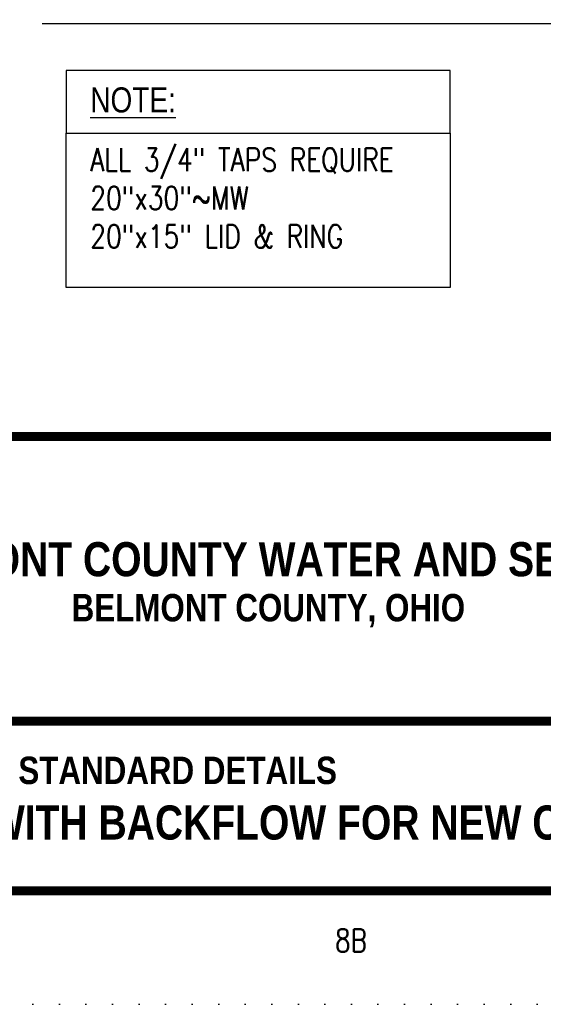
# Model space of a CAD drawing. Extents: x -603 to -141, y -298 to 300.
# Tile 2 of 233: x -449 to -324, y -298 to -63. Entities that reach past the tile are written whole.
import ezdxf
from ezdxf.enums import TextEntityAlignment as Align

# ---------------------------------------------------------------- set-up
doc = ezdxf.new("R2010")
doc.units = 0
doc.header["$LTSCALE"] = 25
doc.header["$MEASUREMENT"] = 0
doc.linetypes.add('DOT2', pattern=[0.125, 0, -0.125])
doc.layers.get('DEFPOINTS').update_dxf_attribs({"linetype": 'CONTINUOUS'})
for name, color, linetype in [('BORDER', 252, 'CONTINUOUS'), ('TEXT', 7, 'CONTINUOUS'), ('VCV_DETAIL', 7, 'CONTINUOUS'), ('VCV_DIMENSIONS_NOTES', 7, 'CONTINUOUS')]:
    doc.layers.add(name, color=color, linetype=linetype)
doc.styles.add('ROMANS', font='romans.shx', dxfattribs={"width": 0.8})
doc.styles.add('TECHNICAL', font='techb___.ttf')

msp = doc.modelspace()

# ---------------------------------------------------------------- linework, layer by layer
at = {"layer": 'BORDER', "color": 7, "const_width": 2.17}
msp.add_lwpolyline([(-575.86, -270.99), (-575.86, 272.63), (-168.15, 272.63), (-168.15, -270.99)], close=True, dxfattribs=at)
for points in [[(-575.86, -162.27), (-168.15, -162.27)], [(-575.86, -230.4), (-168.15, -230.4)]]:
    msp.add_lwpolyline(points, dxfattribs=at)
at = {"layer": 'DEFPOINTS', "color": 3, "linetype": 'DOT2', "ltscale": 2}
msp.add_lwpolyline([(-603.04, -298.17), (-603.04, 299.81), (-140.96, 299.81), (-140.96, -298.17)], close=True, dxfattribs=at)
at = {"layer": 'VCV_DETAIL'}
for points in [[(-437.78, -89.69), (-345.98, -89.69), (-345.98, -74.71), (-437.78, -74.71)], [(-437.78, -89.69), (-345.96, -89.69), (-345.96, -126.63), (-437.78, -126.63)]]:
    msp.add_lwpolyline(points, close=True, dxfattribs=at)
at = {"layer": 'VCV_DIMENSIONS_NOTES', "color": 0}
msp.add_line((-443.56, -63.47), (-206.09, -63.47), dxfattribs=at)

# ---------------------------------------------------------------- texts
at = {"layer": 'TEXT', "color": 7, "style": 'TECHNICAL'}
for s, p in [('BELMONT COUNTY WATER AND SEWER DISTRICT', (-252.2, -191.66)), ('TYP. MW  WITH BACKFLOW FOR NEW CONSTRUCTION ', (-248.48, -254.67))]:
    msp.add_text(s, height=8.1543, dxfattribs=at).set_placement(p, align=Align.MIDDLE_RIGHT)
for s, p in [('BELMONT COUNTY, OHIO', (-436.48, -206.53)), ('STANDARD DETAILS', (-449.22, -245.46))]:
    msp.add_text(s, height=6.5449, dxfattribs=at).set_placement(p)
at = {"layer": 'TEXT', "color": 7, "style": 'ROMANS', "width": 0.8}
msp.add_text('8B', height=5.436, dxfattribs=at).set_placement((-373.48, -285.61))
at = {"layer": 'VCV_DETAIL', "attachment_point": 1, "style": 'ROMANS'}
for s, width, insert, char_height in [('\\A1;{\\fArial|b0|i0|c0|p34;\\LNOTE:}', 28.6057, (-432.03, -78.75), 6), ('\\A1;ALL 3/4" TAPS REQUIRE\\P20"x30"~MW\\P20"x15" LID & RING', 184.1879, (-432.03, -93.31), 5.5)]:
    msp.add_mtext_dynamic_manual_height_columns(s, width=width, gutter_width=25, heights=[0], dxfattribs=dict(at, insert=insert, char_height=char_height))

doc.saveas('drawing.dxf')
